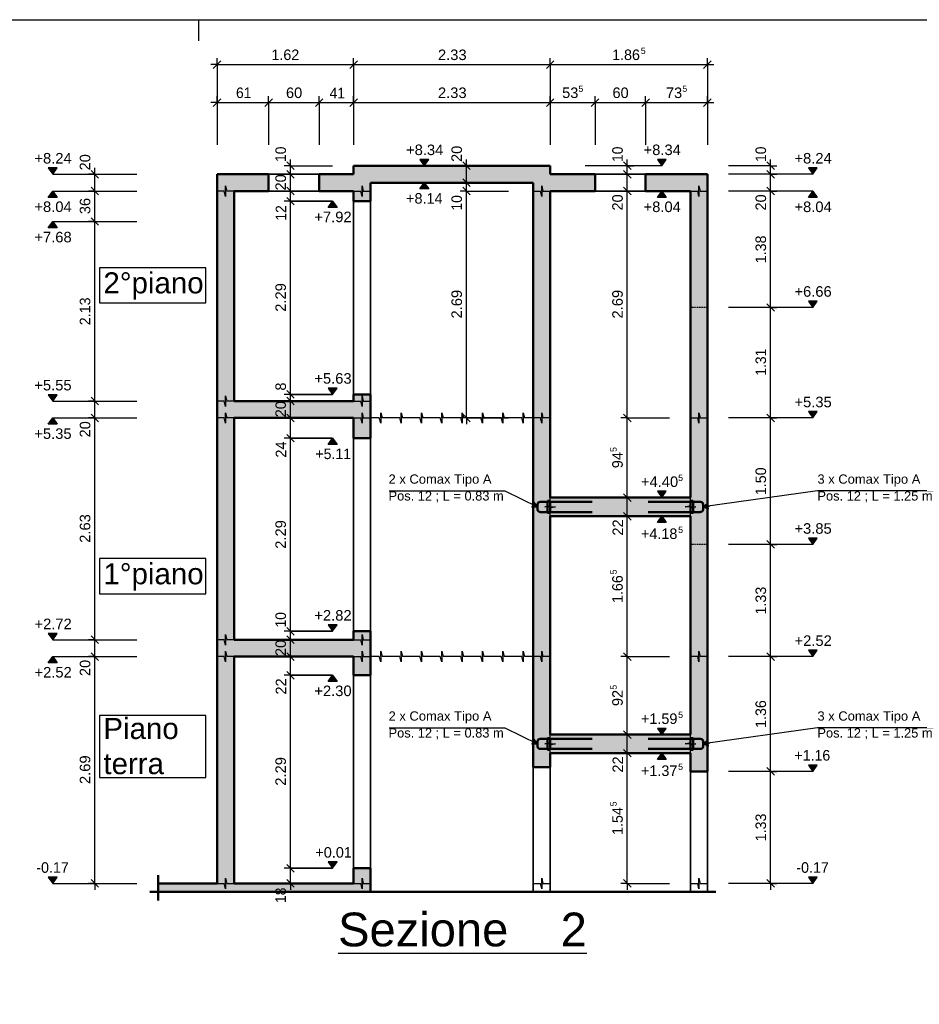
# Model space of a CAD drawing. Header units: centimetres. Extents: x 0 to 47094, y -23396 to 0.
# Tile 4 of 7: x 13401 to 24093, y -11698 to 0. Entities that reach past the tile are written whole.
import ezdxf

# ---------------------------------------------------------------- set-up
doc = ezdxf.new("R2010")
doc.units = ezdxf.units.CM
doc.linetypes.add('AUSGEZOGEN', pattern=[0])
doc.linetypes.add('STRICHLINIE_S4', pattern=[0.0033, 0.0025, -0.0008])
for name, color, linetype, lineweight in [('Beton Ansicht', 117, 'AUSGEZOGEN', 35), ('Beton geschnitten', 117, 'AUSGEZOGEN', 50), ('Beton verdeckt vorne', 117, 'STRICHLINIE_S4', 25), ('Betonierfugen', 7, 'AUSGEZOGEN', 25), ('Einbauteile AE Wand', 5, 'AUSGEZOGEN', 35), ('Standard', 7, 'AUSGEZOGEN', 13), ('Stilflaeche', 7, 'AUSGEZOGEN', 25), ('Text Schnitt', 7, 'AUSGEZOGEN', 25), ('Vermassung Schnitte', 7, 'AUSGEZOGEN', 25)]:
    doc.layers.add(name, color=color, linetype=linetype, lineweight=lineweight)
doc.styles.add('ARIAL', font='arial.ttf')

msp = doc.modelspace()

# ---------------------------------------------------------------- hatches: boundary and pattern name
at = {"layer": 'Stilflaeche', "linetype": 'AUSGEZOGEN', "lineweight": 25, "transparency": 33554687}
h = msp.add_hatch(color=91, dxfattribs=at)
h.paths.add_polyline_path([(15747, -2036), (16358, -2036), (16358, -1836), (15747, -1836)])
h.paths.add_polyline_path([(17370, -2036), (17370, -2156), (17571, -2156), (17571, -1936), (19705, -1936), (19705, -1735), (17370, -1735), (17370, -1836), (16960, -1836), (16960, -2036)])
h = msp.add_hatch(color=91, dxfattribs=at)
h.paths.add_polyline_path([(19705, -2036), (20239, -2036), (20239, -1836), (19705, -1836)])
h.paths.add_polyline_path([(21574, -2036), (21574, -1836), (20840, -1836), (20840, -2036)])
for points in [[(19505, -4731), (19705, -4731), (19705, -1936), (19505, -1936)], [(15747, -2036), (15747, -7367), (15948, -7367), (15948, -4731), (17571, -4731), (17571, -4531), (15948, -4531), (15948, -2036)], [(21373, -4731), (21574, -4731), (21574, -2036), (21373, -2036)], [(19705, -4731), (19505, -4731), (19505, -7567), (19705, -7567)], [(21373, -4731), (21373, -7567), (21574, -7567), (21574, -4731)], [(19705, -5899), (21373, -5899), (21373, -5678), (19705, -5678)], [(15747, -7367), (15747, -10262), (15948, -10262), (15948, -7567), (17571, -7567), (17571, -7367)], [(19505, -7567), (19505, -8880), (19705, -8880), (19705, -8714), (21373, -8714), (21373, -8930), (21574, -8930), (21574, -7567), (21373, -7567), (21373, -8494), (19705, -8494), (19705, -7567)], [(17571, -10363), (17571, -10082), (17370, -10082), (17370, -10262), (15046, -10262), (15046, -10363)]]:
    msp.add_hatch(color=91, dxfattribs=at).paths.add_polyline_path(points)
h = msp.add_hatch(color=91, dxfattribs=at)
h.paths.add_polyline_path([(17370, -4972), (17571, -4972), (17571, -4731), (17370, -4731)])
h.paths.add_polyline_path([(17571, -4531), (17571, -4451), (17370, -4451), (17370, -4531)])
h = msp.add_hatch(color=91, dxfattribs=at)
h.paths.add_polyline_path([(17370, -7787), (17571, -7787), (17571, -7567), (17370, -7567)])
h.paths.add_polyline_path([(17571, -7367), (17571, -7266), (17370, -7266), (17370, -7367)])
at = {"layer": 'Vermassung Schnitte', "linetype": 'AUSGEZOGEN', "lineweight": 25, "transparency": 33554687}
for color, points in [(7, [(18263, -1660), (18157, -1660), (18210, -1735)]), (7, [(21085, -1660), (20980, -1660), (21033, -1735)]), (7, [(13846, -1760), (13741, -1760), (13793, -1836)]), (7, [(22879, -1760), (22774, -1760), (22826, -1836)]), (7, [(22879, -3344), (22774, -3344), (22826, -3419)]), (7, [(17173, -4376), (17067, -4376), (17120, -4451)]), (7, [(13846, -4456), (13741, -4456), (13793, -4531)]), (7, [(22879, -4656), (22774, -4656), (22826, -4731)]), (7, [(21085, -5603), (20980, -5603), (21033, -5678)]), (5, [(19486, -5793), (19555, -5788), (19516, -5731)]), (5, [(21578, -5746), (21524, -5788), (21588, -5814)]), (7, [(22879, -6159), (22774, -6159), (22826, -6234)]), (7, [(17173, -7191), (17067, -7191), (17120, -7266)]), (7, [(13846, -7291), (13741, -7291), (13793, -7367)]), (7, [(22879, -7492), (22774, -7492), (22826, -7567)]), (7, [(21085, -8419), (20980, -8419), (21033, -8494)]), (5, [(19486, -8608), (19555, -8604), (19516, -8546)]), (5, [(21578, -8561), (21524, -8604), (21588, -8630)]), (7, [(22879, -8855), (22774, -8855), (22826, -8930)]), (7, [(17173, -10007), (17067, -10007), (17120, -10082)]), (7, [(13846, -10187), (13741, -10187), (13793, -10262)]), (7, [(22879, -10187), (22774, -10187), (22826, -10262)])]:
    msp.add_hatch(color=color, dxfattribs=at).paths.add_polyline_path(points)
for points in [[(18263, -2011), (18157, -2011), (18210, -1936)], [(13846, -2111), (13741, -2111), (13793, -2036)], [(21085, -2111), (20980, -2111), (21033, -2036)], [(22879, -2111), (22774, -2111), (22826, -2036)], [(17173, -2231), (17067, -2231), (17120, -2156)], [(13846, -2472), (13741, -2472), (13793, -2397)], [(13846, -4806), (13741, -4806), (13793, -4731)], [(17173, -5047), (17067, -5047), (17120, -4972)], [(21085, -5974), (20980, -5974), (21033, -5899)], [(13846, -7642), (13741, -7642), (13793, -7567)], [(17173, -7863), (17067, -7863), (17120, -7787)], [(21085, -8789), (20980, -8789), (21033, -8714)]]:
    msp.add_hatch(color=7, dxfattribs=at).paths.add_polyline_path(points, flags=16)

# ---------------------------------------------------------------- linework, layer by layer
at = {"layer": 'Beton Ansicht', "color": 7, "linetype": 'AUSGEZOGEN', "lineweight": 35, "transparency": 33554687}
for p, q in [((16358, -1836), (16960, -1836)), ((20239, -1836), (20840, -1836)), ((16358, -2036), (16960, -2036)), ((20239, -2036), (20840, -2036)), ((17370, -4451), (17370, -2156)), ((17571, -2156), (17571, -4451)), ((17370, -7266), (17370, -4972)), ((17571, -7266), (17571, -4972)), ((17370, -10082), (17370, -7787)), ((17571, -7787), (17571, -10082)), ((19505, -8880), (19505, -10363)), ((19705, -8880), (19705, -10363)), ((21373, -8930), (21373, -10363)), ((21574, -8930), (21574, -10363))]:
    msp.add_line(p, q, dxfattribs=at)
at = {"layer": 'Beton geschnitten', "color": 7, "linetype": 'AUSGEZOGEN', "lineweight": 50, "transparency": 33554687}
for p, q in [((19705, -1735), (17370, -1735)), ((17370, -1735), (17370, -1836)), ((17370, -1735), (17370, -1735)), ((19705, -1836), (19705, -1735)), ((15747, -1836), (15747, -2036)), ((16358, -1836), (15747, -1836)), ((16358, -1836), (16358, -2036)), ((16960, -1836), (16960, -2036)), ((17370, -1836), (16960, -1836)), ((20239, -1836), (19705, -1836)), ((20239, -1836), (20239, -2036)), ((20840, -1836), (20840, -2036)), ((21574, -1836), (20840, -1836)), ((21574, -1836), (21373, -1836)), ((21574, -2036), (21574, -1836)), ((21574, -4731), (21574, -1836)), ((17571, -1936), (19505, -1936)), ((17571, -2156), (17571, -1936)), ((17571, -1936), (19505, -1936)), ((19505, -1936), (19505, -4731)), ((15747, -2036), (15747, -4531)), ((15948, -4531), (15948, -2036)), ((15948, -2036), (16358, -2036)), ((16960, -2036), (17370, -2036)), ((17370, -2036), (17370, -2156)), ((19705, -4731), (19705, -2036)), ((19705, -2036), (20239, -2036)), ((20840, -2036), (21373, -2036)), ((21373, -2036), (21373, -4731)), ((17370, -2156), (17571, -2156)), ((15747, -4531), (15747, -4731)), ((17370, -4531), (15948, -4531)), ((17571, -4451), (17370, -4451)), ((17370, -4451), (17370, -4531)), ((17571, -4531), (17571, -4451)), ((17571, -4731), (17571, -4531)), ((15747, -4731), (15747, -7367)), ((15948, -7367), (15948, -4731)), ((15948, -4731), (17370, -4731)), ((17370, -4731), (17370, -4972)), ((17571, -4972), (17571, -4731)), ((19505, -4731), (19505, -7567)), ((19705, -5678), (19705, -4731)), ((21373, -4731), (21373, -5678)), ((21574, -7567), (21574, -4731)), ((17370, -4972), (17571, -4972)), ((21373, -5678), (19705, -5678)), ((19705, -5899), (21373, -5899)), ((19705, -7567), (19705, -5899)), ((21373, -5899), (21373, -7567)), ((15747, -7367), (15747, -7567)), ((17370, -7367), (15948, -7367)), ((17571, -7266), (17370, -7266)), ((17370, -7266), (17370, -7367)), ((17571, -7367), (17571, -7266)), ((17571, -7567), (17571, -7367)), ((15747, -7567), (15747, -10262)), ((15948, -10262), (15948, -7567)), ((15948, -7567), (17370, -7567)), ((17370, -7567), (17370, -7787)), ((17571, -7787), (17571, -7567)), ((19505, -7567), (19505, -8880)), ((19705, -8494), (19705, -7567)), ((21373, -7567), (21373, -8494)), ((21574, -8930), (21574, -7567)), ((17370, -7787), (17571, -7787)), ((21373, -8494), (19705, -8494)), ((19705, -8880), (19705, -8714)), ((19705, -8714), (21373, -8714)), ((21373, -8714), (21373, -8930)), ((19505, -8880), (19705, -8880)), ((21373, -8930), (21574, -8930)), ((15046, -10162), (15046, -10463)), ((17571, -10082), (17370, -10082)), ((17370, -10082), (17370, -10262)), ((17571, -10262), (17571, -10082)), ((15747, -10262), (15046, -10262)), ((17370, -10262), (15948, -10262)), ((17571, -10363), (17571, -10262)), ((14946, -10363), (21674, -10363))]:
    msp.add_line(p, q, dxfattribs=at)
at = {"layer": 'Beton verdeckt vorne', "color": 7, "linetype": 'STRICHLINIE_S4', "lineweight": 25, "transparency": 33554687}
for p, q in [((21574, -3419), (21373, -3419)), ((21574, -6234), (21373, -6234))]:
    msp.add_line(p, q, dxfattribs=at)
at = {"layer": 'Betonierfugen', "color": 7, "linetype": 'AUSGEZOGEN', "lineweight": 25, "transparency": 33554687}
for p, q in [((15847, -2036), (15847, -1973)), ((15847, -1973), (15861, -2036)), ((17471, -2036), (17471, -1973)), ((17471, -1973), (17485, -2036)), ((19605, -2036), (19605, -1973)), ((19605, -1973), (19619, -2036)), ((21474, -2036), (21474, -1973)), ((21474, -1973), (21488, -2036)), ((15833, -2036), (15747, -2036)), ((15747, -2036), (15747, -2036)), ((15847, -2099), (15833, -2036)), ((15847, -2036), (15847, -2099)), ((15948, -2036), (15861, -2036)), ((17370, -2036), (17457, -2036)), ((17471, -2099), (17457, -2036)), ((17471, -2036), (17471, -2099)), ((17485, -2036), (17571, -2036)), ((17571, -2036), (17571, -2036)), ((19505, -2036), (19591, -2036)), ((19605, -2099), (19591, -2036)), ((19605, -2036), (19605, -2099)), ((19619, -2036), (19705, -2036)), ((19705, -2036), (19705, -2036)), ((21373, -2036), (21460, -2036)), ((21474, -2099), (21460, -2036)), ((21474, -2036), (21474, -2099)), ((21488, -2036), (21574, -2036)), ((21574, -2036), (21574, -2036)), ((15833, -4531), (15747, -4531)), ((15747, -4531), (15747, -4531)), ((15847, -4594), (15833, -4531)), ((15847, -4531), (15847, -4468)), ((15847, -4468), (15861, -4531)), ((15847, -4531), (15847, -4594)), ((15948, -4531), (15861, -4531)), ((17370, -4531), (17457, -4531)), ((17471, -4594), (17457, -4531)), ((17471, -4531), (17471, -4468)), ((17471, -4468), (17485, -4531)), ((17471, -4531), (17471, -4594)), ((17485, -4531), (17571, -4531)), ((17571, -4531), (17571, -4531)), ((15847, -4731), (15847, -4669)), ((15847, -4669), (15861, -4731)), ((17471, -4731), (17471, -4669)), ((17471, -4669), (17485, -4731)), ((17692, -4731), (17692, -4669)), ((17692, -4669), (17709, -4731)), ((17933, -4731), (17933, -4669)), ((17933, -4669), (17950, -4731)), ((18175, -4731), (18175, -4669)), ((18175, -4669), (18192, -4731)), ((18417, -4731), (18417, -4669)), ((18417, -4669), (18434, -4731)), ((18659, -4731), (18659, -4669)), ((18659, -4669), (18676, -4731)), ((18900, -4731), (18900, -4669)), ((18900, -4669), (18917, -4731)), ((19142, -4731), (19142, -4669)), ((19142, -4669), (19159, -4731)), ((19384, -4731), (19384, -4669)), ((19384, -4669), (19401, -4731)), ((19605, -4731), (19605, -4669)), ((19605, -4669), (19619, -4731)), ((21474, -4731), (21474, -4669)), ((21474, -4669), (21488, -4731)), ((15833, -4731), (15747, -4731)), ((15747, -4731), (15747, -4731)), ((15847, -4794), (15833, -4731)), ((15847, -4731), (15847, -4794)), ((15948, -4731), (15861, -4731)), ((17370, -4731), (17457, -4731)), ((17471, -4794), (17457, -4731)), ((17471, -4731), (17471, -4794)), ((17485, -4731), (17571, -4731)), ((17571, -4731), (17571, -4731)), ((17675, -4731), (17571, -4731)), ((17571, -4731), (17571, -4731)), ((17692, -4794), (17675, -4731)), ((17692, -4731), (17692, -4794)), ((17813, -4731), (17709, -4731)), ((17917, -4731), (17813, -4731)), ((17933, -4794), (17917, -4731)), ((17933, -4731), (17933, -4794)), ((18054, -4731), (17950, -4731)), ((18158, -4731), (18054, -4731)), ((18175, -4794), (18158, -4731)), ((18175, -4731), (18175, -4794)), ((18296, -4731), (18192, -4731)), ((18400, -4731), (18296, -4731)), ((18417, -4794), (18400, -4731)), ((18417, -4731), (18417, -4794)), ((18538, -4731), (18434, -4731)), ((18642, -4731), (18538, -4731)), ((18659, -4794), (18642, -4731)), ((18659, -4731), (18659, -4794)), ((18780, -4731), (18676, -4731)), ((18883, -4731), (18780, -4731)), ((18900, -4794), (18883, -4731)), ((18900, -4731), (18900, -4794)), ((19021, -4731), (18917, -4731)), ((19125, -4731), (19021, -4731)), ((19142, -4794), (19125, -4731)), ((19142, -4731), (19142, -4794)), ((19263, -4731), (19159, -4731)), ((19367, -4731), (19263, -4731)), ((19384, -4794), (19367, -4731)), ((19384, -4731), (19384, -4794)), ((19505, -4731), (19401, -4731)), ((19591, -4731), (19505, -4731)), ((19505, -4731), (19505, -4731)), ((19605, -4794), (19591, -4731)), ((19605, -4731), (19605, -4794)), ((19705, -4731), (19619, -4731)), ((21373, -4731), (21460, -4731)), ((21474, -4794), (21460, -4731)), ((21474, -4731), (21474, -4794)), ((21488, -4731), (21574, -4731)), ((21574, -4731), (21574, -4731)), ((19705, -5773), (19705, -5678)), ((19705, -5678), (19705, -5678)), ((21373, -5773), (21373, -5678)), ((21373, -5678), (21373, -5678)), ((19643, -5788), (19705, -5773)), ((19705, -5788), (19643, -5788)), ((19705, -5788), (19768, -5788)), ((19768, -5788), (19705, -5804)), ((19705, -5899), (19705, -5804)), ((21311, -5788), (21373, -5773)), ((21373, -5788), (21311, -5788)), ((21373, -5788), (21436, -5788)), ((21436, -5788), (21373, -5804)), ((21373, -5899), (21373, -5804)), ((15833, -7367), (15747, -7367)), ((15747, -7367), (15747, -7367)), ((15847, -7429), (15833, -7367)), ((15847, -7367), (15847, -7304)), ((15847, -7304), (15861, -7367)), ((15847, -7367), (15847, -7429)), ((15948, -7367), (15861, -7367)), ((17370, -7367), (17457, -7367)), ((17471, -7429), (17457, -7367)), ((17471, -7367), (17471, -7304)), ((17471, -7304), (17485, -7367)), ((17471, -7367), (17471, -7429)), ((17485, -7367), (17571, -7367)), ((17571, -7367), (17571, -7367)), ((15833, -7567), (15747, -7567)), ((15747, -7567), (15747, -7567)), ((15847, -7630), (15833, -7567)), ((15847, -7567), (15847, -7504)), ((15847, -7504), (15861, -7567)), ((15847, -7567), (15847, -7630)), ((15948, -7567), (15861, -7567)), ((17370, -7567), (17457, -7567)), ((17471, -7630), (17457, -7567)), ((17471, -7567), (17471, -7504)), ((17471, -7504), (17485, -7567)), ((17471, -7567), (17471, -7630)), ((17485, -7567), (17571, -7567)), ((17571, -7567), (17571, -7567)), ((17675, -7567), (17571, -7567)), ((17571, -7567), (17571, -7567)), ((17692, -7630), (17675, -7567)), ((17692, -7567), (17692, -7504)), ((17692, -7504), (17709, -7567)), ((17692, -7567), (17692, -7630)), ((17813, -7567), (17709, -7567)), ((17917, -7567), (17813, -7567)), ((17933, -7630), (17917, -7567)), ((17933, -7567), (17933, -7504)), ((17933, -7504), (17950, -7567)), ((17933, -7567), (17933, -7630)), ((18054, -7567), (17950, -7567)), ((18158, -7567), (18054, -7567)), ((18175, -7630), (18158, -7567)), ((18175, -7567), (18175, -7504)), ((18175, -7504), (18192, -7567)), ((18175, -7567), (18175, -7630)), ((18296, -7567), (18192, -7567)), ((18400, -7567), (18296, -7567)), ((18417, -7630), (18400, -7567)), ((18417, -7567), (18417, -7504)), ((18417, -7504), (18434, -7567)), ((18417, -7567), (18417, -7630)), ((18538, -7567), (18434, -7567)), ((18642, -7567), (18538, -7567)), ((18659, -7630), (18642, -7567)), ((18659, -7567), (18659, -7504)), ((18659, -7504), (18676, -7567)), ((18659, -7567), (18659, -7630)), ((18780, -7567), (18676, -7567)), ((18883, -7567), (18780, -7567)), ((18900, -7630), (18883, -7567)), ((18900, -7567), (18900, -7504)), ((18900, -7504), (18917, -7567)), ((18900, -7567), (18900, -7630)), ((19021, -7567), (18917, -7567)), ((19125, -7567), (19021, -7567)), ((19142, -7630), (19125, -7567)), ((19142, -7567), (19142, -7504)), ((19142, -7504), (19159, -7567)), ((19142, -7567), (19142, -7630)), ((19263, -7567), (19159, -7567)), ((19367, -7567), (19263, -7567)), ((19384, -7630), (19367, -7567)), ((19384, -7567), (19384, -7504)), ((19384, -7504), (19401, -7567)), ((19384, -7567), (19384, -7630)), ((19505, -7567), (19401, -7567)), ((19591, -7567), (19505, -7567)), ((19505, -7567), (19505, -7567)), ((19605, -7630), (19591, -7567)), ((19605, -7567), (19605, -7504)), ((19605, -7504), (19619, -7567)), ((19605, -7567), (19605, -7630)), ((19705, -7567), (19619, -7567)), ((21460, -7567), (21373, -7567)), ((21373, -7567), (21373, -7567)), ((21474, -7630), (21460, -7567)), ((21474, -7567), (21474, -7504)), ((21474, -7504), (21488, -7567)), ((21474, -7567), (21474, -7630)), ((21574, -7567), (21488, -7567)), ((19705, -8589), (19705, -8494)), ((19705, -8494), (19705, -8494)), ((21373, -8589), (21373, -8494)), ((21373, -8494), (21373, -8494)), ((19643, -8604), (19705, -8589)), ((19705, -8604), (19643, -8604)), ((19705, -8604), (19768, -8604)), ((19768, -8604), (19705, -8619)), ((19705, -8714), (19705, -8619)), ((21311, -8604), (21373, -8589)), ((21373, -8604), (21311, -8604)), ((21373, -8604), (21436, -8604)), ((21436, -8604), (21373, -8619)), ((21373, -8714), (21373, -8619)), ((15747, -10262), (15833, -10262)), ((15847, -10325), (15833, -10262)), ((15847, -10262), (15847, -10200)), ((15847, -10200), (15861, -10262)), ((15847, -10262), (15847, -10325)), ((15861, -10262), (15948, -10262)), ((15948, -10262), (15948, -10262)), ((17370, -10262), (17457, -10262)), ((17471, -10325), (17457, -10262)), ((17471, -10262), (17471, -10200)), ((17471, -10200), (17485, -10262)), ((17471, -10262), (17471, -10325)), ((17485, -10262), (17571, -10262)), ((17571, -10262), (17571, -10262)), ((19505, -10262), (19591, -10262)), ((19605, -10325), (19591, -10262)), ((19605, -10262), (19605, -10200)), ((19605, -10200), (19619, -10262)), ((19605, -10262), (19605, -10325)), ((19619, -10262), (19705, -10262)), ((19705, -10262), (19705, -10262)), ((21373, -10262), (21460, -10262)), ((21474, -10325), (21460, -10262)), ((21474, -10262), (21474, -10200)), ((21474, -10200), (21488, -10262)), ((21474, -10262), (21474, -10325)), ((21488, -10262), (21574, -10262)), ((21574, -10262), (21574, -10262))]:
    msp.add_line(p, q, dxfattribs=at)
at = {"layer": 'Einbauteile AE Wand', "color": 5, "linetype": 'AUSGEZOGEN', "lineweight": 50, "transparency": 33554687}
for p, q in [((19675, -5728), (19585, -5728)), ((19705, -5718), (19675, -5718)), ((19675, -5718), (19675, -5859)), ((19675, -5728), (20206, -5728)), ((19705, -5718), (19705, -5859)), ((21404, -5728), (20872, -5728)), ((21373, -5718), (21404, -5718)), ((21373, -5718), (21373, -5859)), ((21404, -5718), (21404, -5859)), ((21404, -5728), (21494, -5728)), ((19555, -5758), (19555, -5818)), ((19675, -5849), (19585, -5849)), ((19675, -5849), (20206, -5849)), ((21404, -5849), (20872, -5849)), ((21404, -5849), (21494, -5849)), ((21524, -5758), (21524, -5818)), ((19705, -5859), (19675, -5859)), ((21373, -5859), (21404, -5859)), ((19705, -8534), (19675, -8534)), ((19675, -8534), (19675, -8674)), ((19705, -8534), (19705, -8674)), ((21373, -8534), (21404, -8534)), ((21373, -8534), (21373, -8674)), ((21404, -8534), (21404, -8674)), ((19555, -8574), (19555, -8634)), ((19675, -8544), (19585, -8544)), ((19675, -8544), (20206, -8544)), ((21404, -8544), (20872, -8544)), ((21404, -8544), (21494, -8544)), ((21524, -8574), (21524, -8634)), ((19675, -8664), (19585, -8664)), ((19675, -8664), (20206, -8664)), ((19705, -8674), (19675, -8674)), ((21404, -8664), (20872, -8664)), ((21373, -8674), (21404, -8674)), ((21404, -8664), (21494, -8664))]:
    msp.add_line(p, q, dxfattribs=at)
for centre, start, end in [((19585, -5758), 90, 180), ((21494, -5758), 0, 90), ((19585, -5818), 180, 270), ((21494, -5818), 270, 0), ((19585, -8574), 90, 180), ((19585, -8634), 180, 270), ((21494, -8574), 0, 90), ((21494, -8634), 270, 0)]:
    msp.add_arc(centre, 30.1, start, end, dxfattribs=at)
at = {"layer": 'Standard', "color": 7, "linetype": 'AUSGEZOGEN', "lineweight": 25, "transparency": 33554687}
msp.add_line((15531, -250), (15531, 0), dxfattribs=at)
msp.add_lwpolyline([(47094, -23396), (0, -23396), (0, 0), (47094, 0), (47094, -23396)], close=True, dxfattribs=at)
at = {"layer": 'Vermassung Schnitte', "color": 7, "linetype": 'AUSGEZOGEN', "lineweight": 25, "transparency": 33554687}
for p, q in [((15747, -533), (15747, -458)), ((17370, -533), (17370, -458)), ((19705, -533), (19705, -458)), ((21574, -533), (21574, -458)), ((15747, -533), (15672, -533)), ((15702, -578), (15792, -488)), ((15747, -533), (15747, -608)), ((15747, -533), (15747, -1034)), ((15747, -533), (17370, -533)), ((17325, -578), (17416, -488)), ((17370, -533), (17370, -608)), ((17370, -533), (17370, -1034)), ((17370, -533), (19705, -533)), ((19660, -578), (19750, -488)), ((19705, -533), (19705, -608)), ((19705, -533), (19705, -1034)), ((19705, -533), (21574, -533)), ((21529, -578), (21619, -488)), ((21574, -533), (21574, -608)), ((21574, -533), (21574, -1034)), ((21574, -533), (21649, -533)), ((15747, -984), (15747, -909)), ((16358, -984), (16358, -909)), ((16960, -984), (16960, -909)), ((17370, -984), (17370, -909)), ((19705, -984), (19705, -909)), ((20239, -984), (20239, -909)), ((20840, -984), (20840, -909)), ((21574, -984), (21574, -909)), ((15747, -984), (15672, -984)), ((15702, -1029), (15792, -939)), ((15747, -984), (15747, -1059)), ((15747, -984), (15747, -1485)), ((15747, -984), (16358, -984)), ((16313, -1029), (16404, -939)), ((16358, -984), (16358, -1059)), ((16358, -984), (16358, -1485)), ((16358, -984), (16960, -984)), ((16915, -1029), (17005, -939)), ((16960, -984), (16960, -1059)), ((16960, -984), (16960, -1485)), ((16960, -984), (17370, -984)), ((17325, -1029), (17416, -939)), ((17370, -984), (17370, -1059)), ((17370, -984), (17370, -1485)), ((17370, -984), (19705, -984)), ((19660, -1029), (19750, -939)), ((19705, -984), (19705, -1059)), ((19705, -984), (19705, -1485)), ((19705, -984), (20239, -984)), ((20194, -1029), (20284, -939)), ((20239, -984), (20239, -1059)), ((20239, -984), (20239, -1485)), ((20239, -984), (20840, -984)), ((20795, -1029), (20885, -939)), ((20840, -984), (20840, -1059)), ((20840, -984), (20840, -1485)), ((20840, -984), (21574, -984)), ((21529, -1029), (21619, -939)), ((21574, -984), (21574, -1059)), ((21574, -984), (21574, -1485)), ((21574, -984), (21649, -984)), ((16619, -1735), (16544, -1735)), ((16664, -1780), (16574, -1690)), ((16619, -1735), (16619, -1660)), ((16619, -1735), (16694, -1735)), ((16619, -1735), (17120, -1735)), ((16619, -1836), (16619, -1735)), ((18263, -1660), (18157, -1660)), ((18157, -1660), (18210, -1735)), ((18210, -1735), (18263, -1660)), ((18210, -1735), (18210, -1735)), ((18210, -1735), (18210, -1735)), ((18210, -1735), (18711, -1735)), ((18210, -1735), (18210, -1735)), ((18210, -1735), (18210, -1735)), ((18711, -1735), (18636, -1735)), ((18756, -1780), (18666, -1690)), ((18711, -1735), (18711, -1660)), ((18711, -1735), (18786, -1735)), ((18711, -1735), (19212, -1735)), ((18711, -1936), (18711, -1735)), ((20622, -1735), (20547, -1735)), ((20667, -1780), (20577, -1690)), ((20622, -1735), (20622, -1660)), ((20622, -1735), (20697, -1735)), ((20622, -1836), (20622, -1735)), ((21085, -1660), (20980, -1660)), ((20980, -1660), (21033, -1735)), ((21033, -1735), (21085, -1660)), ((21033, -1735), (21033, -1735)), ((21033, -1735), (21033, -1735)), ((21033, -1735), (21033, -1735)), ((21033, -1735), (21033, -1735)), ((22325, -1735), (22250, -1735)), ((22370, -1780), (22280, -1690)), ((22325, -1735), (22325, -1660)), ((22325, -1735), (22401, -1735)), ((22325, -1836), (22325, -1735)), ((13846, -1760), (13741, -1760)), ((13741, -1760), (13793, -1836)), ((13793, -1836), (13846, -1760)), ((13793, -1836), (13793, -1836)), ((13793, -1836), (13793, -1836)), ((13793, -1836), (14294, -1836)), ((13793, -1836), (13793, -1836)), ((13793, -1836), (13793, -1836)), ((14294, -1836), (14219, -1836)), ((14339, -1881), (14249, -1790)), ((14294, -1836), (14294, -1760)), ((14294, -1836), (14369, -1836)), ((14294, -1836), (14795, -1836)), ((14294, -2036), (14294, -1836)), ((16619, -1836), (16544, -1836)), ((16664, -1881), (16574, -1790)), ((16619, -1836), (16694, -1836)), ((16619, -1836), (17120, -1836)), ((16619, -2036), (16619, -1836)), ((20622, -1836), (20547, -1836)), ((20667, -1881), (20577, -1790)), ((20622, -1836), (20697, -1836)), ((20622, -1836), (21123, -1836)), ((20622, -2036), (20622, -1836)), ((22325, -1836), (22250, -1836)), ((22370, -1881), (22280, -1790)), ((22325, -1836), (22401, -1836)), ((22325, -2036), (22325, -1836)), ((22879, -1760), (22774, -1760)), ((22774, -1760), (22826, -1836)), ((22826, -1836), (22879, -1760)), ((22826, -1836), (22826, -1836)), ((22826, -1836), (22826, -1836)), ((22826, -1836), (22826, -1836)), ((22826, -1836), (22826, -1836)), ((18157, -2011), (18210, -1936)), ((18210, -1936), (18263, -2011)), ((18210, -1936), (18210, -1936)), ((18210, -1936), (18210, -1936)), ((18210, -1936), (18711, -1936)), ((18210, -1936), (18210, -1936)), ((18210, -1936), (18210, -1936)), ((18711, -1936), (18636, -1936)), ((18756, -1981), (18666, -1891)), ((18711, -1936), (18786, -1936)), ((18711, -1936), (19212, -1936)), ((18711, -2036), (18711, -1936)), ((13741, -2111), (13793, -2036)), ((13793, -2036), (13846, -2111)), ((13793, -2036), (13793, -2036)), ((13793, -2036), (13793, -2036)), ((13793, -2036), (14294, -2036)), ((13793, -2036), (13793, -2036)), ((13793, -2036), (13793, -2036)), ((14294, -2036), (14219, -2036)), ((14339, -2081), (14249, -1991)), ((14294, -2036), (14369, -2036)), ((14294, -2036), (14795, -2036)), ((14294, -2397), (14294, -2036)), ((16619, -2036), (16544, -2036)), ((16664, -2081), (16574, -1991)), ((16619, -2036), (16694, -2036)), ((16619, -2036), (17120, -2036)), ((16619, -2156), (16619, -2036)), ((18263, -2011), (18157, -2011)), ((18711, -2036), (18636, -2036)), ((18756, -2081), (18666, -1991)), ((18711, -2036), (18786, -2036)), ((18711, -2036), (19212, -2036)), ((18711, -4731), (18711, -2036)), ((20622, -2036), (20547, -2036)), ((20667, -2081), (20577, -1991)), ((20622, -2036), (20697, -2036)), ((20622, -2036), (21123, -2036)), ((20622, -4731), (20622, -2036)), ((20980, -2111), (21033, -2036)), ((21033, -2036), (21085, -2111)), ((21033, -2036), (21033, -2036)), ((21033, -2036), (21033, -2036)), ((21033, -2036), (21033, -2036)), ((21033, -2036), (21033, -2036)), ((22325, -2036), (22250, -2036)), ((22370, -2081), (22280, -1991)), ((22325, -2036), (22401, -2036)), ((22325, -3419), (22325, -2036)), ((22774, -2111), (22826, -2036)), ((22826, -2036), (22879, -2111)), ((22826, -2036), (22826, -2036)), ((22826, -2036), (22826, -2036)), ((22826, -2036), (22826, -2036)), ((22826, -2036), (22826, -2036)), ((13846, -2111), (13741, -2111)), ((16619, -2156), (16544, -2156)), ((16664, -2201), (16574, -2111)), ((17120, -2156), (16619, -2156)), ((16619, -2156), (16694, -2156)), ((16619, -2156), (17120, -2156)), ((16619, -4451), (16619, -2156)), ((17067, -2231), (17120, -2156)), ((17120, -2156), (17173, -2231)), ((17120, -2156), (17120, -2156)), ((17120, -2156), (17120, -2156)), ((17120, -2156), (17120, -2156)), ((17120, -2156), (17120, -2156)), ((21085, -2111), (20980, -2111)), ((22879, -2111), (22774, -2111)), ((17173, -2231), (17067, -2231)), ((13741, -2472), (13793, -2397)), ((13793, -2397), (13846, -2472)), ((13793, -2397), (13793, -2397)), ((13793, -2397), (13793, -2397)), ((13793, -2397), (14294, -2397)), ((13793, -2397), (13793, -2397)), ((13793, -2397), (13793, -2397)), ((14294, -2397), (14219, -2397)), ((14339, -2442), (14249, -2352)), ((14294, -2397), (14369, -2397)), ((14294, -2397), (14795, -2397)), ((14294, -4531), (14294, -2397)), ((13846, -2472), (13741, -2472)), ((22370, -3464), (22280, -3374)), ((22879, -3344), (22774, -3344)), ((22774, -3344), (22826, -3419)), ((22826, -3419), (22879, -3344)), ((22325, -3419), (22250, -3419)), ((22325, -3419), (22401, -3419)), ((22325, -4731), (22325, -3419)), ((22826, -3419), (22826, -3419)), ((22826, -3419), (22826, -3419)), ((22826, -3419), (22826, -3419)), ((22826, -3419), (22826, -3419)), ((16664, -4496), (16574, -4406)), ((17173, -4376), (17067, -4376)), ((17067, -4376), (17120, -4451)), ((17120, -4451), (17173, -4376)), ((13846, -4456), (13741, -4456)), ((13741, -4456), (13793, -4531)), ((13793, -4531), (13846, -4456)), ((13793, -4531), (13793, -4531)), ((13793, -4531), (13793, -4531)), ((13793, -4531), (14294, -4531)), ((13793, -4531), (13793, -4531)), ((13793, -4531), (13793, -4531)), ((14294, -4531), (14219, -4531)), ((14339, -4576), (14249, -4486)), ((14294, -4531), (14369, -4531)), ((14294, -4531), (14795, -4531)), ((14294, -4731), (14294, -4531)), ((16619, -4451), (16544, -4451)), ((16619, -4531), (16544, -4531)), ((16664, -4576), (16574, -4486)), ((16619, -4451), (16694, -4451)), ((16619, -4451), (17120, -4451)), ((16619, -4531), (16619, -4451)), ((16619, -4531), (16694, -4531)), ((16619, -4531), (17120, -4531)), ((16619, -4731), (16619, -4531)), ((17120, -4451), (17120, -4451)), ((17120, -4451), (17120, -4451)), ((17120, -4451), (17120, -4451)), ((17120, -4451), (17120, -4451)), ((22879, -4656), (22774, -4656)), ((22774, -4656), (22826, -4731)), ((22826, -4731), (22879, -4656)), ((13741, -4806), (13793, -4731)), ((13793, -4731), (13846, -4806)), ((13793, -4731), (13793, -4731)), ((13793, -4731), (13793, -4731)), ((13793, -4731), (14294, -4731)), ((13793, -4731), (13793, -4731)), ((13793, -4731), (13793, -4731)), ((14294, -4731), (14219, -4731)), ((14339, -4776), (14249, -4686)), ((14294, -4731), (14369, -4731)), ((14294, -4731), (14795, -4731)), ((14294, -7367), (14294, -4731)), ((16619, -4731), (16544, -4731)), ((16664, -4776), (16574, -4686)), ((16619, -4731), (16694, -4731)), ((16619, -4731), (17120, -4731)), ((16619, -4972), (16619, -4731)), ((18711, -4731), (18636, -4731)), ((18756, -4776), (18666, -4686)), ((18711, -4731), (18786, -4731)), ((18711, -4731), (19212, -4731)), ((18711, -4731), (18711, -4806)), ((20622, -4731), (20547, -4731)), ((20667, -4776), (20577, -4686)), ((20622, -4731), (20697, -4731)), ((20622, -4731), (21123, -4731)), ((20622, -5678), (20622, -4731)), ((22325, -4731), (22250, -4731)), ((22370, -4776), (22280, -4686)), ((22325, -4731), (22401, -4731)), ((22325, -6234), (22325, -4731)), ((22826, -4731), (22826, -4731)), ((22826, -4731), (22826, -4731)), ((22826, -4731), (22826, -4731)), ((22826, -4731), (22826, -4731)), ((13846, -4806), (13741, -4806)), ((16619, -4972), (16544, -4972)), ((16664, -5017), (16574, -4927)), ((16619, -4972), (16694, -4972)), ((16619, -4972), (17120, -4972)), ((16619, -7266), (16619, -4972)), ((17067, -5047), (17120, -4972)), ((17120, -4972), (17173, -5047)), ((17120, -4972), (17120, -4972)), ((17120, -4972), (17120, -4972)), ((17120, -4972), (17120, -4972)), ((17120, -4972), (17120, -4972)), ((17173, -5047), (17067, -5047)), ((21085, -5603), (20980, -5603)), ((20980, -5603), (21033, -5678)), ((21033, -5678), (21085, -5603)), ((20622, -5678), (20547, -5678)), ((20667, -5723), (20577, -5633)), ((20622, -5678), (20697, -5678)), ((20622, -5678), (21123, -5678)), ((20622, -5899), (20622, -5678)), ((21033, -5678), (21033, -5678)), ((21033, -5678), (21033, -5678)), ((21033, -5678), (21033, -5678)), ((21033, -5678), (21033, -5678)), ((20622, -5899), (20547, -5899)), ((20667, -5944), (20577, -5854)), ((20622, -5899), (20697, -5899)), ((20622, -5899), (21123, -5899)), ((20622, -7567), (20622, -5899)), ((20980, -5974), (21033, -5899)), ((21033, -5899), (21085, -5974)), ((21033, -5899), (21033, -5899)), ((21033, -5899), (21033, -5899)), ((21033, -5899), (21033, -5899)), ((21033, -5899), (21033, -5899)), ((21085, -5974), (20980, -5974)), ((22370, -6279), (22280, -6189)), ((22879, -6159), (22774, -6159)), ((22774, -6159), (22826, -6234)), ((22826, -6234), (22879, -6159)), ((22325, -6234), (22250, -6234)), ((22325, -6234), (22401, -6234)), ((22325, -7567), (22325, -6234)), ((22826, -6234), (22826, -6234)), ((22826, -6234), (22826, -6234)), ((22826, -6234), (22826, -6234)), ((22826, -6234), (22826, -6234)), ((16664, -7311), (16574, -7221)), ((17173, -7191), (17067, -7191)), ((17067, -7191), (17120, -7266)), ((17120, -7266), (17173, -7191)), ((13846, -7291), (13741, -7291)), ((13741, -7291), (13793, -7367)), ((13793, -7367), (13846, -7291)), ((13793, -7367), (13793, -7367)), ((13793, -7367), (13793, -7367)), ((13793, -7367), (14294, -7367)), ((13793, -7367), (13793, -7367)), ((13793, -7367), (13793, -7367)), ((14294, -7367), (14219, -7367)), ((14339, -7412), (14249, -7321)), ((14294, -7367), (14369, -7367)), ((14294, -7367), (14795, -7367)), ((14294, -7567), (14294, -7367)), ((16619, -7266), (16544, -7266)), ((16619, -7367), (16544, -7367)), ((16664, -7412), (16574, -7321)), ((16619, -7266), (16694, -7266)), ((16619, -7266), (17120, -7266)), ((16619, -7367), (16619, -7266)), ((16619, -7367), (16694, -7367)), ((16619, -7367), (17120, -7367)), ((16619, -7567), (16619, -7367)), ((17120, -7266), (17120, -7266)), ((17120, -7266), (17120, -7266)), ((17120, -7266), (17120, -7266)), ((17120, -7266), (17120, -7266)), ((13741, -7642), (13793, -7567)), ((13793, -7567), (13846, -7642)), ((13793, -7567), (13793, -7567)), ((13793, -7567), (13793, -7567)), ((13793, -7567), (14294, -7567)), ((13793, -7567), (13793, -7567)), ((13793, -7567), (13793, -7567)), ((14294, -7567), (14219, -7567)), ((14339, -7612), (14249, -7522)), ((14294, -7567), (14369, -7567)), ((14294, -7567), (14795, -7567)), ((14294, -10262), (14294, -7567)), ((16619, -7567), (16544, -7567)), ((16664, -7612), (16574, -7522)), ((16619, -7567), (16694, -7567)), ((16619, -7567), (17120, -7567)), ((16619, -7787), (16619, -7567)), ((20622, -7567), (20547, -7567)), ((20667, -7612), (20577, -7522)), ((20622, -7567), (20697, -7567)), ((20622, -7567), (21123, -7567)), ((20622, -8494), (20622, -7567)), ((22325, -7567), (22250, -7567)), ((22370, -7612), (22280, -7522)), ((22325, -7567), (22401, -7567)), ((22325, -8930), (22325, -7567)), ((22879, -7492), (22774, -7492)), ((22774, -7492), (22826, -7567)), ((22826, -7567), (22879, -7492)), ((22826, -7567), (22826, -7567)), ((22826, -7567), (22826, -7567)), ((22826, -7567), (22826, -7567)), ((22826, -7567), (22826, -7567)), ((13846, -7642), (13741, -7642)), ((16619, -7787), (16544, -7787)), ((16664, -7833), (16574, -7742)), ((16619, -7787), (16694, -7787)), ((16619, -7787), (17120, -7787)), ((16619, -10082), (16619, -7787)), ((17067, -7863), (17120, -7787)), ((17120, -7787), (17173, -7863)), ((17120, -7787), (17120, -7787)), ((17120, -7787), (17120, -7787)), ((17120, -7787), (17120, -7787)), ((17120, -7787), (17120, -7787)), ((17173, -7863), (17067, -7863)), ((21085, -8419), (20980, -8419)), ((20980, -8419), (21033, -8494)), ((21033, -8494), (21085, -8419)), ((20622, -8494), (20547, -8494)), ((20667, -8539), (20577, -8449)), ((20622, -8494), (20697, -8494)), ((20622, -8494), (21123, -8494)), ((20622, -8714), (20622, -8494)), ((21033, -8494), (21033, -8494)), ((21033, -8494), (21033, -8494)), ((21033, -8494), (21033, -8494)), ((21033, -8494), (21033, -8494)), ((20622, -8714), (20547, -8714)), ((20667, -8759), (20577, -8669)), ((20622, -8714), (20697, -8714)), ((20622, -8714), (21123, -8714)), ((20622, -10262), (20622, -8714)), ((20980, -8789), (21033, -8714)), ((21033, -8714), (21085, -8789)), ((21033, -8714), (21033, -8714)), ((21033, -8714), (21033, -8714)), ((21033, -8714), (21033, -8714)), ((21033, -8714), (21033, -8714)), ((21085, -8789), (20980, -8789)), ((22370, -8975), (22280, -8885)), ((22879, -8855), (22774, -8855)), ((22774, -8855), (22826, -8930)), ((22826, -8930), (22879, -8855)), ((22325, -8930), (22250, -8930)), ((22325, -8930), (22401, -8930)), ((22325, -10262), (22325, -8930)), ((22826, -8930), (22826, -8930)), ((22826, -8930), (22826, -8930)), ((22826, -8930), (22826, -8930)), ((22826, -8930), (22826, -8930)), ((16664, -10127), (16574, -10037)), ((17173, -10007), (17067, -10007)), ((17067, -10007), (17120, -10082)), ((17120, -10082), (17173, -10007)), ((16619, -10082), (16544, -10082)), ((17120, -10082), (16619, -10082)), ((16619, -10082), (16694, -10082)), ((16619, -10082), (17120, -10082)), ((16619, -10262), (16619, -10082)), ((17120, -10082), (17120, -10082)), ((17120, -10082), (17120, -10082)), ((17120, -10082), (17120, -10082)), ((17120, -10082), (17120, -10082)), ((13846, -10187), (13741, -10187)), ((13741, -10187), (13793, -10262)), ((13793, -10262), (13846, -10187)), ((13793, -10262), (13793, -10262)), ((13793, -10262), (13793, -10262)), ((13793, -10262), (14294, -10262)), ((13793, -10262), (13793, -10262)), ((13793, -10262), (13793, -10262)), ((14294, -10262), (14219, -10262)), ((14339, -10307), (14249, -10217)), ((14294, -10262), (14369, -10262)), ((14294, -10262), (14795, -10262)), ((14294, -10262), (14294, -10338)), ((16619, -10262), (16544, -10262)), ((16664, -10307), (16574, -10217)), ((16619, -10262), (16694, -10262)), ((16619, -10262), (17120, -10262)), ((16619, -10262), (16619, -10338)), ((20622, -10262), (20547, -10262)), ((20667, -10307), (20577, -10217)), ((20622, -10262), (20697, -10262)), ((20622, -10262), (21123, -10262)), ((20622, -10262), (20622, -10338)), ((22325, -10262), (21824, -10262)), ((22325, -10262), (22250, -10262)), ((22370, -10307), (22280, -10217)), ((22826, -10262), (22325, -10262)), ((22325, -10262), (22401, -10262)), ((22325, -10262), (22325, -10338)), ((22879, -10187), (22774, -10187)), ((22774, -10187), (22826, -10262)), ((22826, -10262), (22879, -10187)), ((22826, -10262), (22826, -10262)), ((22826, -10262), (22826, -10262)), ((22826, -10262), (22826, -10262)), ((22826, -10262), (22826, -10262))]:
    msp.add_line(p, q, dxfattribs=at)
at = {"layer": 'Vermassung Schnitte', "color": 5, "linetype": 'AUSGEZOGEN', "lineweight": 25, "transparency": 33554687}
for p, q in [((17794, -5597), (19166, -5597)), ((19166, -5597), (19555, -5788)), ((22884, -5597), (21524, -5788)), ((24257, -5597), (22884, -5597)), ((19516, -5731), (19486, -5793)), ((19555, -5788), (19516, -5731)), ((19486, -5793), (19555, -5788)), ((19501, -5762), (19487, -5755)), ((19555, -5788), (19555, -5788)), ((19555, -5788), (19555, -5788)), ((19555, -5788), (19555, -5788)), ((21578, -5746), (21524, -5788)), ((21524, -5788), (21524, -5788)), ((21524, -5788), (21524, -5788)), ((21524, -5788), (21524, -5788)), ((21524, -5788), (21588, -5814)), ((21588, -5814), (21578, -5746)), ((21583, -5780), (21598, -5778)), ((17794, -8412), (19166, -8412)), ((19166, -8412), (19555, -8604)), ((22884, -8412), (21524, -8604)), ((24257, -8412), (22884, -8412)), ((19516, -8546), (19486, -8608)), ((19486, -8608), (19555, -8604)), ((19501, -8577), (19487, -8571)), ((19555, -8604), (19516, -8546)), ((19555, -8604), (19555, -8604)), ((19555, -8604), (19555, -8604)), ((19555, -8604), (19555, -8604)), ((21578, -8561), (21524, -8604)), ((21524, -8604), (21524, -8604)), ((21524, -8604), (21524, -8604)), ((21524, -8604), (21524, -8604)), ((21524, -8604), (21588, -8630)), ((21588, -8630), (21578, -8561)), ((21583, -8596), (21598, -8594))]:
    msp.add_line(p, q, dxfattribs=at)
at = {"layer": 'Vermassung Schnitte', "color": 7, "linetype": 'AUSGEZOGEN', "lineweight": 25, "transparency": 33554687}
for points in [[(20622, -1735), (20591, -1735), (20591, -1735), (20121, -1735)], [(21033, -1735), (20797, -1735), (20797, -1735), (20622, -1735)], [(22325, -1735), (22294, -1735), (22294, -1735), (21824, -1735)], [(22325, -1836), (22294, -1836), (22294, -1836), (21824, -1836)], [(22826, -1836), (22591, -1836), (22591, -1836), (22325, -1836)], [(21033, -2036), (20796, -2036), (20796, -2036), (20622, -2036)], [(22325, -2036), (22294, -2036), (22294, -2036), (21824, -2036)], [(22826, -2036), (22591, -2036), (22591, -2036), (22325, -2036)], [(14350, -3364), (15612, -3364), (15612, -2947), (14350, -2947), (14350, -3364)], [(22325, -3419), (22294, -3419), (22294, -3419), (22294, -3419), (22294, -3419), (22294, -3419), (22294, -3419), (21824, -3419)], [(22826, -3419), (22595, -3419), (22595, -3419), (22594, -3419), (22594, -3419), (22591, -3419), (22591, -3419), (22325, -3419)], [(17120, -4451), (16888, -4451), (16888, -4451), (16884, -4451), (16884, -4451), (16619, -4451)], [(22325, -4731), (22294, -4731), (22294, -4731), (22294, -4731), (22294, -4731), (22294, -4731), (22294, -4731), (22294, -4731), (22294, -4731), (21824, -4731)], [(22826, -4731), (22598, -4731), (22598, -4731), (22597, -4731), (22597, -4731), (22595, -4731), (22595, -4731), (22590, -4731), (22590, -4731), (22325, -4731)], [(17120, -4972), (16888, -4972), (16888, -4972), (16885, -4972), (16885, -4972), (16619, -4972)], [(21033, -5678), (20785, -5678), (20785, -5678), (20784, -5678), (20784, -5678), (20773, -5678), (20773, -5678), (20622, -5678)], [(21033, -5899), (20784, -5899), (20784, -5899), (20783, -5899), (20783, -5899), (20773, -5899), (20773, -5899), (20622, -5899)], [(22325, -6234), (22294, -6234), (22294, -6234), (22294, -6234), (22294, -6234), (22294, -6234), (22294, -6234), (22294, -6234), (22294, -6234), (22294, -6234), (22294, -6234), (21824, -6234)], [(22826, -6234), (22602, -6234), (22602, -6234), (22601, -6234), (22601, -6234), (22600, -6234), (22600, -6234), (22596, -6234), (22596, -6234), (22590, -6234), (22590, -6234), (22325, -6234)], [(14350, -6821), (15612, -6821), (15612, -6403), (14350, -6403), (14350, -6821)], [(17120, -7266), (16896, -7266), (16896, -7266), (16892, -7266), (16892, -7266), (16890, -7266), (16890, -7266), (16885, -7266), (16885, -7266), (16619, -7266)], [(22325, -7567), (22294, -7567), (22294, -7567), (22294, -7567), (22294, -7567), (22294, -7567), (22294, -7567), (22294, -7567), (22294, -7567), (22294, -7567), (22294, -7567), (22294, -7567), (22294, -7567), (21824, -7567)], [(22826, -7567), (22605, -7567), (22605, -7567), (22605, -7567), (22605, -7567), (22604, -7567), (22604, -7567), (22602, -7567), (22602, -7567), (22598, -7567), (22598, -7567), (22592, -7567), (22592, -7567), (22325, -7567)], [(17120, -7787), (16896, -7787), (16896, -7787), (16893, -7787), (16893, -7787), (16891, -7787), (16891, -7787), (16887, -7787), (16887, -7787), (16619, -7787)], [(14350, -9004), (15612, -9004), (15612, -8267), (14350, -8267), (14350, -9004)], [(21033, -8494), (20775, -8494), (20775, -8494), (20775, -8494), (20775, -8494), (20773, -8494), (20773, -8494), (20773, -8494), (20773, -8494), (20773, -8494), (20773, -8494), (20622, -8494)], [(21033, -8714), (20774, -8714), (20774, -8714), (20774, -8714), (20774, -8714), (20773, -8714), (20773, -8714), (20773, -8714), (20773, -8714), (20773, -8714), (20773, -8714), (20622, -8714)], [(22325, -8930), (22294, -8930), (22294, -8930), (22294, -8930), (22294, -8930), (22294, -8930), (22294, -8930), (22294, -8930), (22294, -8930), (22294, -8930), (22294, -8930), (22294, -8930), (22294, -8930), (22294, -8930), (22294, -8930), (21824, -8930)], [(22826, -8930), (22609, -8930), (22609, -8930), (22609, -8930), (22609, -8930), (22608, -8930), (22608, -8930), (22607, -8930), (22607, -8930), (22605, -8930), (22605, -8930), (22602, -8930), (22602, -8930), (22592, -8930), (22592, -8930), (22325, -8930)]]:
    msp.add_lwpolyline(points, dxfattribs=at)

# ---------------------------------------------------------------- texts
at = {"layer": 'Text Schnitt', "color": 7, "linetype": 'AUSGEZOGEN', "lineweight": 25, "transparency": 33554687, "insert": (17185, -11015), "char_height": 400.8, "width": 3896.97, "attachment_point": 7, "style": 'ARIAL'}
msp.add_mtext('{\\LSezione    2}', dxfattribs=at)
at = {"layer": 'Vermassung Schnitte', "color": 7, "linetype": 'AUSGEZOGEN', "lineweight": 25, "transparency": 33554687, "attachment_point": 7, "style": 'ARIAL'}
for s, insert, char_height, width in [('\\W0.98;5', (20783, -408), 75.1, 95.26), ('\\W0.97;1.62', (16393, -481), 125.25, 401.05), ('\\W1.00;2.33', (18372, -481), 125.25, 402.75), ('\\W0.97;1.86', (20442, -481), 125.25, 401.05), ('\\W0.94;61', (15972, -932), 125.2, 253.73), ('\\W0.99;60', (16566, -932), 125.2, 256.64), ('\\W0.94;41', (17084, -934), 125.2, 253.73), ('\\W1.00;2.33', (18372, -932), 125.25, 402.75), ('\\W0.99;53', (19848, -932), 125.2, 256.64), ('\\W0.98;5', (20042, -858), 75.1, 95.26), ('\\W0.99;60', (20446, -932), 125.2, 256.64), ('\\W0.99;73', (21082, -932), 125.2, 256.64), ('\\W0.98;5', (21277, -858), 75.1, 95.25), ('\\W1.00;+8.34', (17993, -1610), 125.25, 504.98), ('\\W1.00;+8.34', (20816, -1610), 125.25, 504.98), ('\\W1.00;+8.24', (13576, -1710), 125.25, 504.98), ('\\W1.00;+8.24', (22609, -1710), 125.25, 504.98), ('\\W0.98;+8.14', (17993, -2187), 125.25, 503.66), ('\\W1.00;+8.04', (13576, -2286), 125.25, 504.98), ('\\W1.00;+8.04', (20816, -2287), 125.25, 504.98), ('\\W1.00;+8.04', (22609, -2287), 125.25, 504.98), ('\\W1.00;+7.92', (16903, -2407), 125.25, 504.98), ('\\W1.00;+7.68', (13576, -2647), 125.25, 504.98), ('2°piano', (14396, -3327), 250.5, 961.05), ('\\W1.00;+6.66', (22609, -3293), 125.25, 504.98), ('\\W1.00;+5.63', (16903, -4326), 125.25, 504.98), ('\\W1.00;+5.55', (13575, -4406), 125.25, 504.98), ('\\W1.00;+5.35', (22609, -4606), 125.25, 504.98), ('\\W1.00;+5.35', (13575, -4982), 125.25, 504.98), ('\\W0.96;+5.11', (16915, -5222), 125.25, 502.38), ('\\W1.00;+4.40', (20784, -5553), 125.25, 504.98), ('\\W0.98;5', (21227, -5480), 75.1, 95.26), ('\\W0.98;+4.18', (20784, -6171), 125.25, 503.65), ('\\W0.98;5', (21227, -6098), 75.1, 95.26), ('\\W1.00;+3.85', (22609, -6109), 125.25, 504.98), ('1°piano', (14396, -6783), 250.5, 961.05), ('\\W1.00;+2.82', (16903, -7141), 125.25, 504.98), ('\\W1.00;+2.72', (13577, -7241), 125.25, 504.98), ('\\W1.00;+2.52', (22610, -7442), 125.25, 504.98), ('\\W1.00;+2.52', (13577, -7817), 125.25, 504.98), ('\\W1.00;+2.30', (16903, -8038), 125.25, 504.98), ('Piano \\Pterra', (14396, -8967), 250.5, 961.05), ('\\W0.98;+1.59', (20784, -8369), 125.25, 503.65), ('\\W0.98;5', (21227, -8296), 75.1, 95.26), ('\\W0.96;+1.16', (22609, -8804), 125.25, 502.38), ('\\W0.98;+1.37', (20784, -8987), 125.25, 503.65), ('\\W0.98;5', (21227, -8914), 75.1, 95.26), ('\\W0.98;+0.01', (16915, -9957), 125.25, 503.65), ('\\W0.97;-0.17', (13598, -10137), 125.25, 459.56), ('\\W0.97;-0.17', (22631, -10137), 125.25, 459.56)]:
    msp.add_mtext(s, dxfattribs=dict(at, insert=insert, char_height=char_height, width=width))
at = {"layer": 'Vermassung Schnitte', "color": 7, "linetype": 'AUSGEZOGEN', "lineweight": 25, "transparency": 33554687, "attachment_point": 7, "rotation": 90, "style": 'ARIAL'}
for s, insert, char_height, width in [('\\W0.94;10', (16567, -1690), 125.2, 253.73), ('\\W0.99;20', (18659, -1690), 125.2, 256.64), ('\\W0.94;10', (20570, -1690), 125.2, 253.73), ('\\W0.94;10', (22273, -1690), 125.2, 253.73), ('\\W0.99;20', (14242, -1790), 125.2, 256.64), ('\\W0.99;20', (16567, -2029), 125.2, 256.64), ('\\W0.94;10', (18659, -2267), 125.2, 253.73), ('\\W0.99;20', (20570, -2267), 125.2, 256.64), ('\\W0.99;20', (22273, -2267), 125.2, 256.64), ('\\W0.99;36', (14242, -2310), 125.2, 256.64), ('\\W0.94;12', (16569, -2387), 125.2, 253.73), ('\\W0.97;1.38', (22273, -2894), 125.25, 401.04), ('\\W1.00;2.29', (16567, -3470), 125.25, 402.76), ('\\W1.00;2.69', (18659, -3550), 125.25, 402.76), ('\\W1.00;2.69', (20570, -3550), 125.25, 402.76), ('\\W0.97;2.13', (14242, -3630), 125.25, 401.05), ('\\W0.94;1.31', (22273, -4229), 125.25, 399.42), ('\\W0.98;8', (16567, -4406), 125.2, 158.78), ('\\W0.99;20', (16567, -4724), 125.2, 256.64), ('\\W0.99;20', (14242, -4963), 125.2, 256.64), ('\\W0.99;24', (16569, -5203), 125.2, 256.64), ('\\W0.98;5', (20497, -5135), 75.1, 95.26), ('\\W0.99;94', (20570, -5329), 125.2, 256.64), ('\\W0.97;1.50', (22273, -5649), 125.25, 401.04), ('\\W1.00;2.63', (14242, -6215), 125.25, 402.76), ('\\W1.00;2.29', (16567, -6286), 125.25, 402.75), ('\\W0.99;22', (20572, -6129), 125.2, 256.64), ('\\W0.98;5', (20497, -6590), 75.1, 95.26), ('\\W0.97;1.66', (20570, -6930), 125.25, 401.04), ('\\W0.97;1.33', (22273, -7067), 125.25, 401.05), ('\\W0.94;10', (16567, -7221), 125.2, 253.73), ('\\W0.99;20', (16567, -7560), 125.2, 256.64), ('\\W0.99;20', (14242, -7798), 125.2, 256.64), ('\\W0.99;22', (16569, -8018), 125.2, 256.64), ('\\W0.98;5', (20497, -7960), 75.1, 95.25), ('\\W0.99;92', (20570, -8155), 125.2, 256.64), ('\\W0.97;1.36', (22273, -8415), 125.25, 401.04), ('\\W1.00;2.69', (14242, -9081), 125.25, 402.75), ('\\W0.99;22', (20572, -8945), 125.2, 256.64), ('\\W1.00;2.29', (16567, -9101), 125.25, 402.76), ('\\W0.98;5', (20497, -9345), 75.1, 95.26), ('\\W0.97;1.54', (20570, -9686), 125.25, 401.04), ('\\W0.97;1.33', (22273, -9762), 125.25, 401.05), ('\\W0.94;18', (16567, -10494), 125.2, 253.73)]:
    msp.add_mtext(s, dxfattribs=dict(at, insert=insert, char_height=char_height, width=width))
at = {"layer": 'Vermassung Schnitte', "color": 5, "linetype": 'AUSGEZOGEN', "lineweight": 25, "transparency": 33554687, "char_height": 110.22, "attachment_point": 7, "style": 'ARIAL'}
for s, insert, width in [('2 x Comax Tipo A', (17785, -5546), 1236), ('3 x Comax Tipo A', (22882, -5546), 1236), ('\\W0.99;Pos. 12 ; L = 0.83 m', (17785, -5733), 1436.78), ('\\W0.99;Pos. 12 ; L = 1.25 m', (22882, -5733), 1436.45), ('2 x Comax Tipo A', (17785, -8361), 1236), ('3 x Comax Tipo A', (22882, -8361), 1236), ('\\W0.99;Pos. 12 ; L = 0.83 m', (17785, -8549), 1436.78), ('\\W0.99;Pos. 12 ; L = 1.25 m', (22882, -8549), 1436.45)]:
    msp.add_mtext(s, dxfattribs=dict(at, insert=insert, width=width))

doc.saveas('drawing.dxf')
